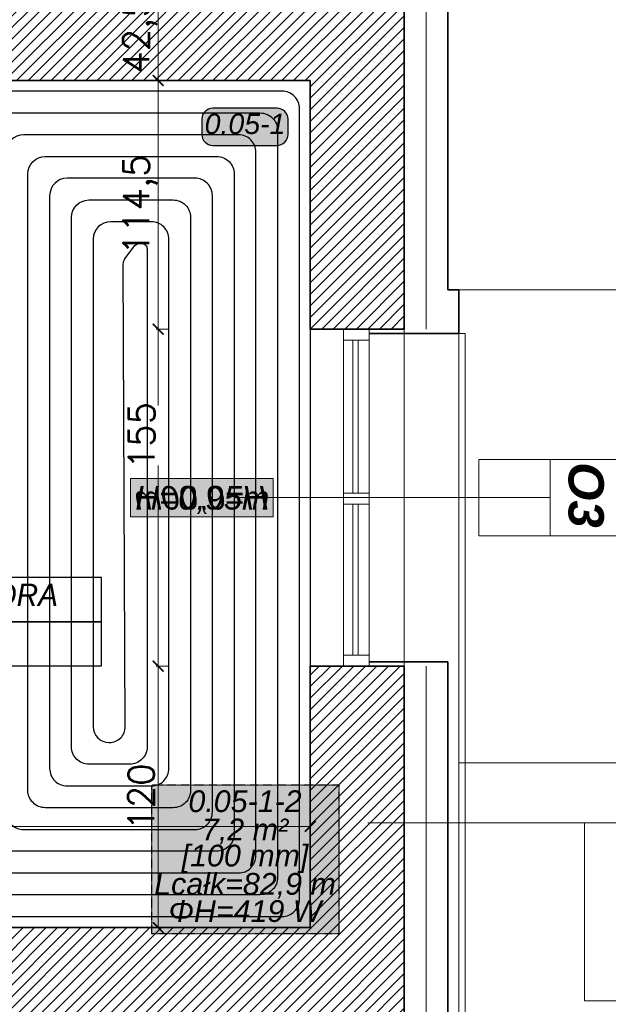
# Model space of a CAD drawing. Header units: millimetres. Extents: x -740 to 33545, y -26688 to 22494.
# Tile 172 of 256: x 11706 to 11976, y 10367 to 10820. Entities that reach past the tile are written whole.
import ezdxf
from ezdxf.enums import TextEntityAlignment as Align
from ezdxf.lldxf.tags import DXFTag

# ---------------------------------------------------------------- set-up
doc = ezdxf.new("R2010")
doc.units = ezdxf.units.MM
doc.header["$MEASUREMENT"] = 0
doc.linetypes.add('HIDDENX2', pattern=[0.1905, 0.127, -0.0635])
doc.layers.get('Defpoints').update_dxf_attribs({"color": 252})
for name, color, linetype, lineweight in [('A_istniejące ściany', 252, 'Continuous', 35), ('A_izolacja', 252, 'Continuous', 9), ('A_l.przerywana', 252, 'ICAD_ISO03W100', 9), ('A_opisy', 252, 'Continuous', 15), ('l. przerywana', 252, 'ICAD_ISO03W100', 9), ('l.widokowa', 252, 'Continuous', 15), ('l.wypełnien', 252, 'Continuous', 5), ('linia opisowa', 252, 'Continuous', 9), ('Nowe_820-G Rysunki Obrazki_Nr_pióra__1', 252, 'Continuous', 13), ('Nowe_820-G Rysunki Obrazki_Nr_pióra__23', 252, 'Continuous', 15), ('wymiarowanie', 252, 'Continuous', 9)]:
    doc.layers.add(name, color=color, linetype=linetype, lineweight=lineweight)
for name, color, linetype, lineweight, true_color in [('IS_Floors zone', 7, 'Continuous', 25, 0x008000), ('IS_Heating_cooling floor', 7, 'HIDDENX2', 25, 0x008000), ('IS_Strefa podłóg', 7, 'Continuous', 25, 0x008000), ('IS_Wężownica OChP', 7, 'Continuous', 25, 0x800080)]:
    doc.layers.add(name, color=color, linetype=linetype, lineweight=lineweight, true_color=true_color)
doc.layers.add('tabelki opis', color=252, linetype='Continuous')
doc.styles.add('Arial__I__', font='ariali.ttf')
doc.styles.add('ARIALL', font='GOTHIC.TTF', dxfattribs={"height": 40})
doc.styles.add('styl2', font='simplex.shx')
doc.linetypes.add('BATTING', pattern='A,0.00254,-2.54,[134,ltypeshp.shx,S=2.54,R=0,X=-2.54,Y=0],-5.08,[134,ltypeshp.shx,S=2.54,R=180,X=2.54,Y=0],-2.54', length=10.16254)
tags = doc.linetypes.add('ICAD_ISO03W100', pattern=[30, 12, -18]).pattern_tags.tags
tags[6:7] = [DXFTag(74, 4), DXFTag(75, 0), DXFTag(340, '0'), DXFTag(46, 1.0), DXFTag(50, 0.0), DXFTag(44, 0.0), DXFTag(45, 0.0)]
tags[4:5] = [DXFTag(74, 4), DXFTag(75, 0), DXFTag(340, '0'), DXFTag(46, 1.0), DXFTag(50, 0.0), DXFTag(44, 0.0), DXFTag(45, 0.0)]
doc.dimstyles.new('Skala 1-50', dxfattribs={"dimtxt": 12, "dimasz": 5, "dimexe": 1, "dimexo": 1, "dimgap": 1.5, "dimtad": 1, "dimdec": 1, "dimrnd": 0.5, "dimtxsty": 'styl2', "dimblk": 'ARCHTICK', "dimcen": 5, "dimadec": 0, "dimazin": 0, "dimtfac": 1, "dimtdec": 1, "dimtmove": 1, "dimatfit": 3, "dimldrblk": 'ARCHTICK', "dimfxl": 0, "dimlwd": -1, "dimlwe": -1, "dimarcsym": 0})

# ---------------------------------------------------------------- blocks, each defined once
blk = doc.blocks.new('_ArchTick')
at = {"color": 0, "linetype": 'ByBlock', "const_width": 0.15}
blk.add_lwpolyline([(-0.5, -0.5), (0.5, 0.5)], dxfattribs=at)
blk = doc.blocks.new('*D1177')
at = {"layer": 'Defpoints', "color": 0}
for p in [(11839.15, 10462.64), (11426.82, 10460.12), (11839.15, 10449.07)]:
    blk.add_point(p, dxfattribs=at)
at = {"layer": 'wymiarowanie', "color": 0}
for p, q in [((11426.82, 10454.07), (11426.82, 10448.07)), ((11839.15, 10454.07), (11839.15, 10448.07)), ((11426.82, 10449.07), (11839.15, 10449.07))]:
    blk.add_line(p, q, dxfattribs=at)
at = {"layer": 'wymiarowanie', "color": 0, "xscale": 5, "yscale": 5, "zscale": 5, "rotation": 180}
blk.add_blockref('_ArchTick', (11426.82, 10449.07), dxfattribs=at)
at = {"layer": 'wymiarowanie', "color": 0, "xscale": 5, "yscale": 5, "zscale": 5}
blk.add_blockref('_ArchTick', (11839.15, 10449.07), dxfattribs=at)
at = {"layer": 'wymiarowanie', "color": 0, "insert": (11632.98, 10457.42), "char_height": 12, "attachment_point": 5, "style": 'styl2'}
blk.add_mtext('412,5', dxfattribs=at)
blk = doc.blocks.new('*D2125')
at = {"layer": 'Defpoints', "color": 0}
for p in [(11961.91, 11374.5), (11907.33, 10695.69), (12091.4, 10695.69)]:
    blk.add_point(p, dxfattribs=at)
at = {"layer": 'wymiarowanie', "color": 0}
for p, q in [((12086.4, 11374.5), (12092.4, 11374.5)), ((12091.4, 11374.5), (12091.4, 10695.69)), ((12086.4, 10695.69), (12092.4, 10695.69))]:
    blk.add_line(p, q, dxfattribs=at)
at = {"layer": 'wymiarowanie', "color": 0, "xscale": 5, "yscale": 5, "zscale": 5}
for p, rotation in [((12091.4, 11374.5), 90), ((12091.4, 10695.69), 270)]:
    blk.add_blockref('_ArchTick', p, dxfattribs=dict(at, rotation=rotation))
at = {"layer": 'wymiarowanie', "color": 0, "insert": (12083.6, 11035.09), "char_height": 12, "attachment_point": 5, "rotation": 90, "style": 'styl2'}
blk.add_mtext('679', dxfattribs=at)
blk = doc.blocks.new('*D2126')
at = {"layer": 'Defpoints', "color": 0}
for p in [(11905.83, 10675.69), (11981.91, 10524.75), (12091.4, 10524.75)]:
    blk.add_point(p, dxfattribs=at)
at = {"layer": 'wymiarowanie', "color": 0}
for p, q in [((12086.4, 10675.69), (12092.4, 10675.69)), ((12091.4, 10675.69), (12091.4, 10524.75)), ((12086.4, 10524.75), (12092.4, 10524.75))]:
    blk.add_line(p, q, dxfattribs=at)
at = {"layer": 'wymiarowanie', "color": 0, "xscale": 5, "yscale": 5, "zscale": 5}
for p, rotation in [((12091.4, 10675.69), 90), ((12091.4, 10524.75), 270)]:
    blk.add_blockref('_ArchTick', p, dxfattribs=dict(at, rotation=rotation))
at = {"layer": 'wymiarowanie', "color": 0, "insert": (12083.75, 10600.22), "char_height": 12, "attachment_point": 5, "rotation": 90, "style": 'styl2'}
blk.add_mtext('151', dxfattribs=at)
blk = doc.blocks.new('*D2129')
at = {"layer": 'Defpoints', "color": 0}
for p in [(11904.83, 10695.69), (11902.33, 10675.69), (12091.4, 10675.69)]:
    blk.add_point(p, dxfattribs=at)
at = {"layer": 'wymiarowanie', "color": 0}
for p, q in [((12091.4, 10695.69), (12091.4, 10730.17)), ((12086.4, 10695.69), (12092.4, 10695.69)), ((12091.4, 10695.69), (12091.4, 10675.69)), ((12086.4, 10675.69), (12092.4, 10675.69))]:
    blk.add_line(p, q, dxfattribs=at)
at = {"layer": 'wymiarowanie', "color": 0, "xscale": 5, "yscale": 5, "zscale": 5}
for p, rotation in [((12091.4, 10695.69), 90), ((12091.4, 10675.69), 270)]:
    blk.add_blockref('_ArchTick', p, dxfattribs=dict(at, rotation=rotation))
at = {"layer": 'wymiarowanie', "color": 0, "insert": (12083.6, 10719.93), "char_height": 12, "attachment_point": 5, "rotation": 90, "style": 'styl2'}
blk.add_mtext('20', dxfattribs=at)
blk = doc.blocks.new('*D2130')
at = {"layer": 'Defpoints', "color": 0}
for p in [(11902.33, 10524.75), (11902.33, 10326.75), (12091.4, 10326.75)]:
    blk.add_point(p, dxfattribs=at)
at = {"layer": 'wymiarowanie', "color": 0}
for p, q in [((12086.4, 10524.75), (12092.4, 10524.75)), ((12091.4, 10524.75), (12091.4, 10326.75)), ((12086.4, 10326.75), (12092.4, 10326.75))]:
    blk.add_line(p, q, dxfattribs=at)
at = {"layer": 'wymiarowanie', "color": 0, "xscale": 5, "yscale": 5, "zscale": 5}
for p, rotation in [((12091.4, 10524.75), 90), ((12091.4, 10326.75), 270)]:
    blk.add_blockref('_ArchTick', p, dxfattribs=dict(at, rotation=rotation))
at = {"layer": 'wymiarowanie', "color": 0, "insert": (12083.6, 10425.75), "char_height": 12, "attachment_point": 5, "rotation": 90, "style": 'styl2'}
blk.add_mtext('198', dxfattribs=at)
blk = doc.blocks.new('*D2795')
at = {"layer": 'Defpoints', "color": 0}
for p in [(11839.15, 10834.32), (11769.27, 10791.99), (11839.15, 10791.99)]:
    blk.add_point(p, dxfattribs=at)
at = {"layer": 'wymiarowanie', "color": 0}
for p, q in [((11774.27, 10834.32), (11768.27, 10834.32)), ((11769.27, 10834.32), (11769.27, 10791.99)), ((11774.27, 10791.99), (11768.27, 10791.99))]:
    blk.add_line(p, q, dxfattribs=at)
at = {"layer": 'wymiarowanie', "color": 0, "xscale": 5, "yscale": 5, "zscale": 5}
for p, rotation in [((11769.27, 10834.32), 90), ((11769.27, 10791.99), 270)]:
    blk.add_blockref('_ArchTick', p, dxfattribs=dict(at, rotation=rotation))
at = {"layer": 'wymiarowanie', "color": 0, "insert": (11760.93, 10813.16), "char_height": 12, "attachment_point": 5, "rotation": 90, "style": 'styl2'}
blk.add_mtext('42,5', dxfattribs=at)
blk = doc.blocks.new('*D2796')
at = {"layer": 'Defpoints', "color": 0}
for p in [(11839.15, 10791.99), (11769.27, 10677.69), (11839.15, 10677.69)]:
    blk.add_point(p, dxfattribs=at)
at = {"layer": 'wymiarowanie', "color": 0}
for p, q in [((11774.27, 10791.99), (11768.27, 10791.99)), ((11769.27, 10791.99), (11769.27, 10677.69)), ((11774.27, 10677.69), (11768.27, 10677.69))]:
    blk.add_line(p, q, dxfattribs=at)
at = {"layer": 'wymiarowanie', "color": 0, "xscale": 5, "yscale": 5, "zscale": 5}
for p, rotation in [((11769.27, 10791.99), 90), ((11769.27, 10677.69), 270)]:
    blk.add_blockref('_ArchTick', p, dxfattribs=dict(at, rotation=rotation))
at = {"layer": 'wymiarowanie', "color": 0, "insert": (11760.93, 10734.84), "char_height": 12, "attachment_point": 5, "rotation": 90, "style": 'styl2'}
blk.add_mtext('114,5', dxfattribs=at)
blk = doc.blocks.new('*D2797')
at = {"layer": 'Defpoints', "color": 0}
for p in [(11839.15, 10677.69), (11769.27, 10522.75), (11839.15, 10522.75)]:
    blk.add_point(p, dxfattribs=at)
at = {"layer": 'wymiarowanie', "color": 0}
for p, q in [((11774.27, 10677.69), (11768.27, 10677.69)), ((11769.27, 10677.69), (11769.27, 10642.59)), ((11769.27, 10522.75), (11769.27, 10614.96)), ((11774.27, 10522.75), (11768.27, 10522.75))]:
    blk.add_line(p, q, dxfattribs=at)
at = {"layer": 'wymiarowanie', "color": 0, "xscale": 5, "yscale": 5, "zscale": 5}
for p, rotation in [((11769.27, 10677.69), 90), ((11769.27, 10522.75), 270)]:
    blk.add_blockref('_ArchTick', p, dxfattribs=dict(at, rotation=rotation))
at = {"layer": 'wymiarowanie', "color": 0, "insert": (11761.62, 10628.77), "char_height": 12, "attachment_point": 5, "rotation": 90, "style": 'styl2'}
blk.add_mtext('155', dxfattribs=at)
blk = doc.blocks.new('*D2798')
at = {"layer": 'Defpoints', "color": 0}
for p in [(11839.15, 10522.75), (11769.27, 10402.52), (11839.15, 10402.52)]:
    blk.add_point(p, dxfattribs=at)
at = {"layer": 'wymiarowanie', "color": 0}
for p, q in [((11774.27, 10522.75), (11768.27, 10522.75)), ((11769.27, 10522.75), (11769.27, 10402.52)), ((11774.27, 10402.52), (11768.27, 10402.52))]:
    blk.add_line(p, q, dxfattribs=at)
at = {"layer": 'wymiarowanie', "color": 0, "xscale": 5, "yscale": 5, "zscale": 5}
for p, rotation in [((11769.27, 10522.75), 90), ((11769.27, 10402.52), 270)]:
    blk.add_blockref('_ArchTick', p, dxfattribs=dict(at, rotation=rotation))
at = {"layer": 'wymiarowanie', "color": 0, "insert": (11761.47, 10462.64), "char_height": 12, "attachment_point": 5, "rotation": 90, "style": 'styl2'}
blk.add_mtext('120', dxfattribs=at)

msp = doc.modelspace()

# ---------------------------------------------------------------- hatches: boundary and pattern name
at = {"layer": 'A_opisy', "ltscale": 0.3}
msp.add_hatch(color=256, dxfattribs=at).paths.add_polyline_path([(11822.05, 10608.98), (11756.59, 10608.98), (11756.59, 10591.46), (11822.05, 10591.46)])
msp.add_hatch(color=256, dxfattribs=at).paths.add_polyline_path([(11822.05, 10608.98), (11756.59, 10608.98), (11756.59, 10591.46), (11822.05, 10591.46)])
msp.add_hatch(color=256, dxfattribs=at).paths.add_polyline_path([(11822.05, 10608.98), (11756.59, 10608.98), (11756.59, 10591.46), (11822.05, 10591.46)])
msp.add_hatch(color=256, dxfattribs=at).paths.add_polyline_path([(11822.05, 10608.98), (11756.59, 10608.98), (11756.59, 10591.46), (11822.05, 10591.46)])
at = {"layer": 'IS_Floors zone', "lineweight": 50, "true_color": 0xffffff, "transparency": 33554687}
msp.add_hatch(color=7, dxfattribs=at).paths.add_polyline_path([(11794.3, 10762.15), (11823.92, 10762.15), (11826.42, 10762.82), (11828.25, 10764.65), (11828.92, 10767.15), (11828.92, 10774.24), (11828.25, 10776.74), (11826.42, 10778.57), (11823.92, 10779.24), (11794.3, 10779.24), (11791.8, 10778.57), (11789.97, 10776.74), (11789.3, 10774.24), (11789.3, 10767.15), (11789.97, 10764.65), (11791.8, 10762.82)])
at = {"layer": 'IS_Heating_cooling floor', "lineweight": 50, "true_color": 0xffffff, "transparency": 33554687}
msp.add_hatch(color=7, dxfattribs=at).paths.add_polyline_path([(11766.14, 10399.76), (11852.42, 10399.76), (11852.42, 10468.06), (11766.14, 10468.06)])
at = {"layer": 'l.wypełnien'}
h = msp.add_hatch(dxfattribs=at)
h.set_pattern_fill('ANSI31', color=256, scale=30, style=0)
h.paths.add_polyline_path([(11391.26, 10402.52), (11391.26, 10359.34), (11839.15, 10359.34), (11839.15, 9782.76), (11774.02, 9782.76), (11774.02, 9765.83), (11774.02, 9754.82), (11774.02, 9739.58), (11839.15, 9739.58), (11882.33, 9739.58), (11882.33, 10522.75), (11866.24, 10522.75), (11854.39, 10522.75), (11839.15, 10522.75), (11839.15, 10402.52), (11426.82, 10402.52), (11426.82, 10552.38), (11401.42, 10552.38), (11401.42, 10402.52)])
h.paths.add_polyline_path([(11391.26, 10834.32), (11391.26, 10791.99), (11401.42, 10791.99), (11401.42, 10654.38), (11426.82, 10654.38), (11426.82, 10791.99), (11839.15, 10791.99), (11839.15, 10677.69), (11854.39, 10677.69), (11866.24, 10677.69), (11882.33, 10677.69), (11882.33, 11331.32), (11882.33, 11374.5), (11799.42, 11374.5), (11799.42, 11331.32), (11839.15, 11331.32), (11839.15, 10994.32), (11839.15, 10834.32), (11699.45, 10834.32), (11685.18, 10834.32), (11640.68, 10834.32), (11401.42, 10834.32)])
h.paths.add_polyline_path([(11477.62, 10806.38), (11477.62, 10819.93), (11497.94, 10819.93), (11497.94, 10806.38)], flags=16)
h.paths.add_polyline_path([(11438.67, 10819.93), (11438.67, 10806.38), (11457.3, 10806.38), (11457.3, 10819.93)], flags=16)
h.paths.add_polyline_path([(11429.29, 9739.58), (11429.29, 9782.76), (11384.13, 9782.76), (11384.13, 9739.58)])
h.paths.add_polyline_path([(11624.02, 9739.58), (11624.02, 9782.76), (11579.29, 9782.76), (11579.29, 9739.58)])

# ---------------------------------------------------------------- linework, layer by layer
at = {"layer": 'A_istniejące ściany'}
for points in [[(11882.33, 10677.69), (11882.33, 11331.32)], [(11426.82, 10791.99), (11839.15, 10791.99)], [(11839.15, 10791.99), (11839.15, 10677.69)], [(11839.15, 10677.69), (11882.33, 10677.69)], [(11839.15, 10677.69), (11854.39, 10677.69)], [(11866.24, 10677.69), (11854.39, 10677.69)], [(11866.24, 10677.69), (11882.33, 10677.69)], [(11839.15, 10522.75), (11839.15, 10402.52)], [(11882.33, 10522.75), (11839.15, 10522.75)], [(11839.15, 10522.75), (11854.39, 10522.75)], [(11854.39, 10522.75), (11866.24, 10522.75)], [(11866.24, 10522.75), (11882.33, 10522.75)], [(11882.33, 9739.58), (11882.33, 10522.75)], [(11839.15, 10402.52), (11426.82, 10402.52)]]:
    msp.add_lwpolyline(points, dxfattribs=at)
at = {"layer": 'A_izolacja', "lineweight": 35}
for p, q in [((11866.24, 10675.69), (11902.33, 10675.69)), ((11866.24, 10524.75), (11902.33, 10524.75))]:
    msp.add_line(p, q, dxfattribs=at)
for points in [[(11902.33, 10695.69), (11902.33, 11394.5), (11755.87, 11394.5)], [(11902.33, 10675.69), (11904.33, 10675.69), (11907.33, 10675.69), (11907.33, 10695.69), (11902.33, 10695.69)], [(11902.33, 10326.75), (11902.33, 10524.75)]]:
    msp.add_lwpolyline(points, dxfattribs=at)
at = {"layer": 'A_izolacja', "linetype": 'BATTING', "ltscale": 0.1}
for points in [[(11892.33, 10677.69), (11892.33, 11384.5), (11755.87, 11384.5)], [(11772.02, 9729.58), (11892.33, 9729.58), (11892.33, 10522.75)]]:
    msp.add_lwpolyline(points, dxfattribs=at)
at = {"layer": 'A_l.przerywana', "ltscale": 0.3}
for points in [[(11839.15, 10522.75), (11839.15, 10677.69)], [(11882.33, 10677.69), (11882.33, 10522.75)]]:
    msp.add_lwpolyline(points, dxfattribs=at)
at = {"layer": 'A_opisy'}
msp.add_line((11937.84, 10600.22), (11804.37, 10600.22), dxfattribs=at)
at = {"layer": 'A_opisy', "ltscale": 0.3}
for points in [[(11949.44, 10617.75), (11916.56, 10617.75), (11916.56, 10600.22), (11949.44, 10600.22)], [(11984.49, 10582.69), (11949.44, 10582.69), (11949.44, 10617.75), (11984.49, 10617.75)], [(11822.05, 10608.98), (11756.59, 10608.98), (11756.59, 10591.46), (11822.05, 10591.46)], [(11822.05, 10608.98), (11756.59, 10608.98), (11756.59, 10591.46), (11822.05, 10591.46)], [(11822.05, 10608.98), (11756.59, 10608.98), (11756.59, 10591.46), (11822.05, 10591.46)], [(11822.05, 10608.98), (11756.59, 10608.98), (11756.59, 10591.46), (11822.05, 10591.46)], [(11949.44, 10600.22), (11916.56, 10600.22), (11916.56, 10582.69), (11949.44, 10582.69)]]:
    msp.add_lwpolyline(points, close=True, dxfattribs=at)
at = {"layer": 'IS_Floors zone'}
msp.add_lwpolyline([(11794.3, 10762.15), (11823.92, 10762.15, 0.414214), (11828.92, 10767.15), (11828.92, 10774.24, 0.414214), (11823.92, 10779.24), (11794.3, 10779.24, 0.414214), (11789.3, 10774.24), (11789.3, 10767.15, 0.414214)], format="xyb", close=True, dxfattribs=at)
at = {"layer": 'IS_Heating_cooling floor'}
msp.add_lwpolyline([(11766.14, 10399.76), (11852.42, 10399.76), (11852.42, 10468.06), (11766.14, 10468.06)], close=True, dxfattribs=at)
at = {"layer": 'IS_Strefa podłóg', "extrusion": (0, 0, -1)}
msp.add_lwpolyline([(-11839.15, 10402.65), (-11426.95, 10402.65), (-11426.95, 10792.03), (-11839.15, 10792.05)], close=True, dxfattribs=at)
at = {"layer": 'IS_Wężownica OChP', "color": 92, "true_color": 0x00c800, "transparency": 33554687, "extrusion": (0, 0, -1)}
for points in [[(-11667.38, 10407.65), (-11826.15, 10407.65, -0.414214), (-11834.15, 10415.65), (-11834.15, 10779.05, -0.414225), (-11826.15, 10787.05), (-11687.38, 10787.04, -0.414202)], [(-11697.38, 10777.04), (-11816.15, 10777.05, 0.414225), (-11824.15, 10769.05), (-11824.15, 10425.65, 0.414214), (-11816.15, 10417.65), (-11677.38, 10417.65, 0.414213)], [(-11687.38, 10427.65), (-11806.15, 10427.65, -0.414214), (-11814.15, 10435.65), (-11814.15, 10759.05, -0.414225), (-11806.15, 10767.05), (-11707.38, 10767.04, -0.414202), (-11699.38, 10759.04)], [(-11699.38, 10455.65, -0.414214), (-11707.38, 10447.65), (-11786.15, 10447.65, -0.414214), (-11794.15, 10455.65), (-11794.15, 10739.05, -0.414227), (-11786.14, 10747.05), (-11727.38, 10747.04, -0.4142), (-11719.38, 10739.04), (-11719.38, 10475.65, -0.414214), (-11727.38, 10467.65), (-11766.15, 10467.65, -0.414214), (-11774.15, 10475.65), (-11774.15, 10719.05, -0.414225), (-11766.15, 10727.05), (-11747.38, 10727.04, -0.414203), (-11739.38, 10719.04), (-11739.38, 10494.88, -0.414213), (-11746.62, 10487.65), (-11746.91, 10487.65, -0.415509), (-11754.11, 10494.88), (-11753.17, 10707.43, 0.165819), (-11754.18, 10710.43), (-11758.52, 10716.1, 0.233595), (-11760.43, 10717.04), (-11761.74, 10717.04, 0.414214), (-11764.15, 10714.64), (-11764.15, 10485.65, 0.414214), (-11756.15, 10477.65), (-11737.38, 10477.65, 0.414214), (-11729.38, 10485.65), (-11729.38, 10729.04, 0.414201), (-11737.38, 10737.04), (-11776.15, 10737.05, 0.414226), (-11784.15, 10729.05), (-11784.15, 10465.65, 0.414214), (-11776.15, 10457.65), (-11717.38, 10457.65, 0.414214), (-11709.38, 10465.65), (-11709.38, 10749.04, 0.414201), (-11717.38, 10757.04), (-11796.15, 10757.05, 0.414226), (-11804.15, 10749.05), (-11804.15, 10445.65, 0.414214), (-11796.15, 10437.65), (-11697.38, 10437.65, 0.414214)]]:
    msp.add_lwpolyline(points, format="xyb", dxfattribs=at)
at = {"layer": 'l. przerywana', "ltscale": 0.3}
msp.add_line((11907.33, 10675.69), (11907.33, 10326.75), dxfattribs=at)
at = {"layer": 'l.widokowa'}
msp.add_lwpolyline([(11907.33, 10675.69), (11910.33, 10675.69), (11910.33, 10326.75), (11907.33, 10326.75)], dxfattribs=at)
at = {"layer": 'linia opisowa'}
for points in [[(12018.8, 10450.78), (11865.61, 10450.78)], [(11965.22, 10368.85), (12047.16, 10368.85), (12047.16, 10450.78), (11965.22, 10450.78), (11965.22, 10368.85)]]:
    msp.add_lwpolyline(points, dxfattribs=at)
at = {"layer": 'Nowe_820-G Rysunki Obrazki_Nr_pióra__1', "linetype": 'Continuous', "lineweight": 13}
for points in [[(11791.73, 10791.99), (11781.57, 10791.99)], [(11791.73, 10791.99), (11801.89, 10791.99)], [(11839.15, 10699.7), (11839.15, 10709.86)], [(11854.39, 10602.34), (11854.39, 10672.61)], [(11866.24, 10672.61), (11866.24, 10602.34)], [(11854.39, 10527.83), (11854.39, 10597.26)], [(11866.24, 10597.26), (11866.24, 10527.83)], [(11791.73, 10402.52), (11781.57, 10402.52)], [(11791.73, 10402.52), (11801.89, 10402.52)]]:
    msp.add_lwpolyline(points, dxfattribs=at)
at = {"layer": 'Nowe_820-G Rysunki Obrazki_Nr_pióra__23', "linetype": 'Continuous', "lineweight": 15}
for points in [[(11854.39, 10677.69), (11854.39, 10672.61)], [(11866.24, 10672.61), (11866.24, 10677.69)], [(11854.39, 10672.61), (11866.24, 10672.61)], [(11858.62, 10672.61), (11858.62, 10602.34)], [(11861.16, 10672.61), (11858.62, 10672.61)], [(11861.16, 10602.34), (11861.16, 10672.61)], [(11854.39, 10602.34), (11854.39, 10597.26)], [(11866.24, 10602.34), (11854.39, 10602.34)], [(11858.62, 10602.34), (11861.16, 10602.34)], [(11866.24, 10597.26), (11866.24, 10602.34)], [(11854.39, 10597.26), (11866.24, 10597.26)], [(11858.62, 10597.26), (11858.62, 10527.83)], [(11861.16, 10597.26), (11858.62, 10597.26)], [(11861.16, 10527.83), (11861.16, 10597.26)], [(11854.39, 10527.83), (11854.39, 10522.75)], [(11866.24, 10527.83), (11854.39, 10527.83)], [(11858.62, 10527.83), (11861.16, 10527.83)], [(11866.24, 10522.75), (11866.24, 10527.83)]]:
    msp.add_lwpolyline(points, dxfattribs=at)
at = {"layer": 'tabelki opis'}
for points in [[(11578.48, 10543.15), (11743.21, 10543.15), (11743.21, 10563.43), (11578.48, 10563.43), (11578.48, 10543.15)], [(11578.48, 10522.88), (11743.21, 10522.88), (11743.21, 10543.15), (11578.48, 10543.15), (11578.48, 10522.88)]]:
    msp.add_lwpolyline(points, dxfattribs=at)
at = {"layer": 'wymiarowanie', "linetype": 'ICAD_ISO03W100', "ltscale": 0.2}
msp.add_line((11904.83, 10695.69), (12086.4, 10695.69), dxfattribs=at)
at = {"layer": 'wymiarowanie'}
msp.add_line((12489.74, 10478.26), (11907.33, 10478.26), dxfattribs=at)

# ---------------------------------------------------------------- texts
at = {"layer": 'A_opisy', "ltscale": 0.3, "insert": (11957.58, 10586.36), "char_height": 16.2, "width": 109.7533, "attachment_point": 9, "rotation": 270, "style": 'ARIALL'}
msp.add_mtext('{\\fArial|b1|i1|c238|p34;O3}', dxfattribs=at)
at = {"layer": 'A_opisy', "ltscale": 0.3, "extrusion": (0, 0, -1), "insert": (11819.93, 10605.53), "char_height": 10.8, "width": 109.7533, "attachment_point": 1, "text_direction": (-1, 0, 0), "style": 'ARIALL'}
msp.add_mtext('{\\fArial|b0|i1|c238|p34;H=0,00m}', dxfattribs=at)
at = {"layer": 'A_opisy', "ltscale": 0.3, "insert": (11758.71, 10605.53), "char_height": 10.8, "width": 109.7533, "attachment_point": 1, "style": 'ARIALL'}
msp.add_mtext('{\\fArial|b0|i1|c238|p34;H=0,95m}', dxfattribs=at)
at = {"layer": 'IS_Floors zone', "style": 'Arial__I__'}
msp.add_text('0.05-1', height=9.375, dxfattribs=at).set_placement((11809.15, 10772.05), align=Align.MIDDLE_CENTER)
at = {"layer": 'IS_Heating_cooling floor', "style": 'Arial__I__'}
for s, p in [('0.05-1-2', (11809.15, 10452.65)), ('[100 mm]', (11809.15, 10427.65))]:
    msp.add_text(s, height=10, dxfattribs=at).set_placement(p, align=Align.BOTTOM_CENTER)
for s, p in [('7,2 m²', (11809.15, 10447.65)), ('Lcałk=82,9 m', (11809.15, 10422.65))]:
    msp.add_text(s, height=10, dxfattribs=at).set_placement(p, align=Align.MIDDLE_CENTER)
msp.add_text('ΦH=419 W', height=10, dxfattribs=at).set_placement((11809.15, 10415.15), align=Align.TOP_CENTER)
at = {"layer": 'tabelki opis', "char_height": 10.24, "width": 164.736, "attachment_point": 1}
for s, insert in [('\\pi68.50304;{\\fCentury Gothic|b0|i1|c238|p34;HOL}', (11175.12, 10592.45)), ('\\pi23.00672;{\\fCentury Gothic|b0|i1|c238|p34;GAB. DYREKTORA}', (11578.48, 10560.66))]:
    msp.add_mtext(s, dxfattribs=dict(at, insert=insert))

# ---------------------------------------------------------------- dimensions: what is measured, and where the dimension line sits
at = {"layer": 'wymiarowanie'}
for base, p1, p2, picture, middle in [((12091.4, 10695.69), (11961.91, 11374.5), (11907.33, 10695.69), '*D2125', (12083.6, 11035.09)), ((11769.27, 10791.99), (11839.15, 10834.32), (11839.15, 10791.99), '*D2795', (11760.93, 10813.16)), ((11769.27, 10677.69), (11839.15, 10791.99), (11839.15, 10677.69), '*D2796', (11760.93, 10734.84)), ((12091.4, 10524.75), (11905.83, 10675.69), (11981.91, 10524.75), '*D2126', (12083.75, 10600.22)), ((11769.27, 10402.52), (11839.15, 10522.75), (11839.15, 10402.52), '*D2798', (11761.47, 10462.64)), ((12091.4, 10326.75), (11902.33, 10524.75), (11902.33, 10326.75), '*D2130', (12083.6, 10425.75))]:
    dim = msp.add_linear_dim(base=base, p1=p1, p2=p2, angle=90, dimstyle='Skala 1-50', dxfattribs=at)
    dim.commit()
    dim.dimension.update_dxf_attribs({"geometry": picture, "text_midpoint": middle})
for base, p1, p2, picture, middle in [((12091.4, 10675.69), (11904.83, 10695.69), (11902.33, 10675.69), '*D2129', (12091.4, 10719.93)), ((11769.27, 10522.75), (11839.15, 10677.69), (11839.15, 10522.75), '*D2797', (11769.27, 10628.77))]:
    dim = msp.add_linear_dim(base=base, p1=p1, p2=p2, angle=90, dimstyle='Skala 1-50', dxfattribs=at)
    dim.commit()
    dim.dimension.update_dxf_attribs({"geometry": picture, "text_midpoint": middle, "dimtype": 160})
dim = msp.add_linear_dim(base=(11839.15, 10449.07), p1=(11426.82, 10460.12), p2=(11839.15, 10462.64), dimstyle='Skala 1-50', dxfattribs=at)
dim.commit()
dim.dimension.update_dxf_attribs({"geometry": '*D1177', "text_midpoint": (11632.98, 10457.42)})

doc.saveas('drawing.dxf')
